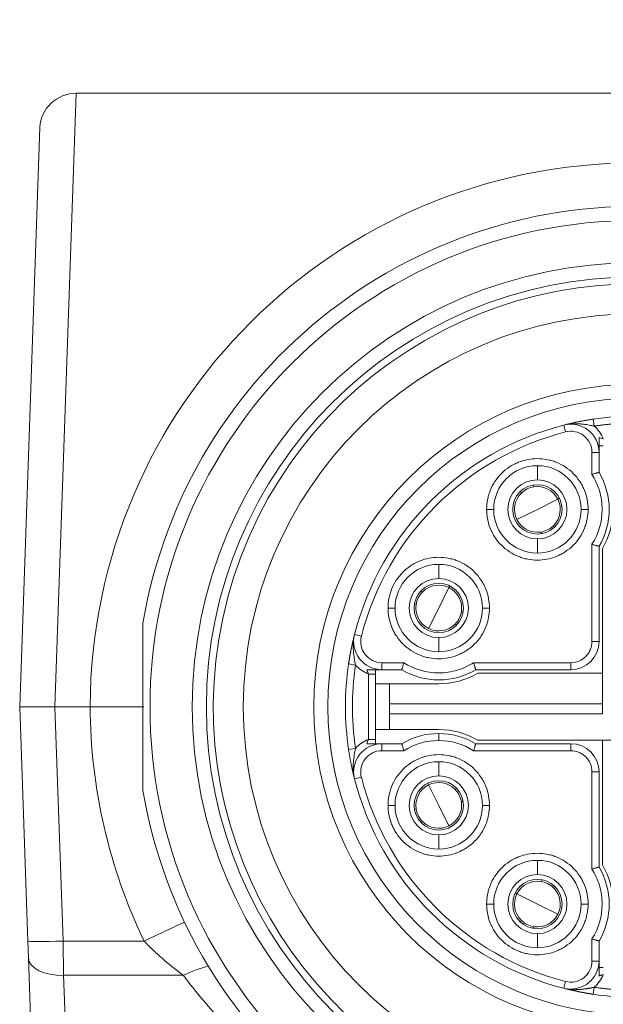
# Model space of a CAD drawing. Header units: millimetres. Extents: x 4 to 837, y 5 to 589.
# Tile 118 of 164: x 670 to 678, y 270 to 284. Entities that reach past the tile are written whole.
import ezdxf

# ---------------------------------------------------------------- set-up
doc = ezdxf.new("R2010")
doc.units = ezdxf.units.MM
doc.layers.add('1', color=7, linetype='Continuous', true_color=0xffffff)
doc.styles.add('ideas_simplex', font='simplex.shx')
doc.dimstyles.get("Standard").update_dxf_attribs({"dimtxt": 0.18, "dimasz": 0.18, "dimexe": 0.18, "dimexo": 0.0625, "dimgap": 0.09, "dimtad": 0, "dimtih": 1, "dimtoh": 1, "dimdec": 4, "dimzin": 0, "dimdsep": 46, "dimtxsty": 'Standard', "dimcen": 0.09, "dimadec": 0, "dimazin": 0, "dimtfac": 1, "dimtdec": 4, "dimtofl": 0, "dimtmove": 0, "dimatfit": 3, "dimfxl": 1, "dimtolj": 1, "dimtzin": 0, "dimarcsym": 0})

# ---------------------------------------------------------------- blocks, each defined once
blk = doc.blocks.new('_U11')
at = {"layer": '1', "color": 152, "lineweight": 13}
for p, q in [((686.391509, 321.859267), (606.996155, 321.859267)), ((658.921021, 247.859267), (606.996155, 247.859267))]:
    blk.add_line(p, q, dxfattribs=at)
at = {"layer": '1', "color": 27, "lineweight": 13}
blk.add_line((608.996155, 321.859267), (608.996155, 247.859267), dxfattribs=at)
at = {"layer": '1', "color": 87, "lineweight": 25}
for p, q in [((607.496155, 293.446767), (601.871155, 293.446767)), ((601.871155, 293.446767), (601.871155, 291.946767)), ((607.496155, 291.946767), (607.496155, 293.446767)), ((601.871155, 277.771767), (601.871155, 276.271767)), ((607.496155, 276.271767), (607.496155, 277.771767)), ((601.871155, 276.271767), (607.496155, 276.271767))]:
    blk.add_line(p, q, dxfattribs=at)
at = {"layer": '1', "color": 27, "lineweight": 18}
for points in [[(608.996155, 321.859267), (609.525136, 318.859269), (608.467174, 318.859265)], [(608.996155, 247.859267), (608.467174, 250.859265), (609.525136, 250.859269)]]:
    blk.add_solid(points, dxfattribs=at)
at = {"layer": '1', "color": 87, "linetype": 'Continuous', "lineweight": 25, "char_height": 3, "attachment_point": 7, "rotation": 90, "line_spacing_factor": 1.204819, "style": 'ideas_simplex'}
for s, insert in [('\\W1.2715;2.913', (607.342655, 277.719267)), ('\\W1.1250;74', (600.030155, 282.174267))]:
    blk.add_mtext(s, dxfattribs=dict(at, insert=insert))

msp = doc.modelspace()

# ---------------------------------------------------------------- linework, layer by layer
at = {"layer": '1', "color": 27, "linetype": 'Continuous', "lineweight": 13}
for p, q in [((670.695, 283.197), (670.391, 274.493)), ((670.391, 274.493), (670.507, 271.167)), ((670.507, 271.167), (671.658, 271.167)), ((670.507, 271.167), (670.516, 270.682)), ((672.215, 270.682), (670.516, 270.682)), ((670.516, 270.682), (670.629, 267.262))]:
    msp.add_line(p, q, dxfattribs=at)
at = {"layer": '1', "color": 27, "linetype": 'Continuous', "lineweight": 18}
for p, q in [((670.695, 283.197), (707.088, 283.197)), ((669.892, 274.493), (670.179, 282.713)), ((670.008, 271.167), (669.892, 274.493)), ((669.892, 274.493), (670.391, 274.493)), ((670.391, 274.493), (670.892, 274.493)), ((670.016, 270.924), (670.008, 271.167)), ((670.13, 267.676), (670.016, 270.924))]:
    msp.add_line(p, q, dxfattribs=at)
at = {"layer": '1', "color": 163, "linetype": 'Continuous', "lineweight": 13}
for p, q in [((677.617, 278.489), (677.642, 278.392)), ((677.717, 278.506), (677.717, 278.502)), ((678.117, 278.102), (678.017, 278.102)), ((678.017, 277.789), (678.017, 278.102)), ((677.242, 277.713), (677.242, 277.913)), ((676.522, 277.293), (676.622, 277.293)), ((677.962, 277.293), (677.862, 277.293)), ((677.242, 276.873), (677.242, 276.673)), ((678.017, 275.418), (678.017, 276.798)), ((675.842, 276.313), (675.842, 276.513)), ((675.122, 275.893), (675.222, 275.893)), ((676.562, 275.893), (676.462, 275.893)), ((674.646, 275.518), (674.743, 275.493)), ((675.842, 275.473), (675.842, 275.273)), ((678.017, 275.418), (678.117, 275.418)), ((675.033, 275.118), (675.346, 275.118)), ((675.033, 275.018), (675.033, 275.118)), ((676.337, 275.118), (677.717, 275.118)), ((677.717, 275.018), (677.717, 275.118)), ((674.842, 274.03), (674.842, 274.957)), ((675.842, 274.113), (675.842, 274.013)), ((675.033, 273.968), (675.033, 273.868)), ((677.717, 273.868), (677.717, 273.968)), ((675.346, 273.868), (675.033, 273.868)), ((677.717, 273.868), (676.337, 273.868)), ((675.842, 273.513), (675.842, 273.713)), ((678.017, 272.189), (678.017, 273.568)), ((678.117, 273.568), (678.017, 273.568)), ((674.646, 273.469), (674.743, 273.494)), ((675.122, 273.093), (675.222, 273.093)), ((676.562, 273.093), (676.462, 273.093)), ((675.842, 272.673), (675.842, 272.473)), ((677.242, 272.113), (677.242, 272.313)), ((676.522, 271.693), (676.622, 271.693)), ((677.962, 271.693), (677.862, 271.693)), ((677.242, 271.273), (677.242, 271.073)), ((678.017, 270.885), (678.017, 271.198)), ((678.117, 270.885), (678.017, 270.885)), ((677.617, 270.498), (677.642, 270.595))]:
    msp.add_line(p, q, dxfattribs=at)
at = {"layer": '1', "color": 163, "linetype": 'Continuous', "lineweight": 18}
for p, q in [((678.05, 278.475), (678.035, 278.574)), ((678.117, 277.818), (678.117, 278.102)), ((678.117, 275.418), (678.117, 276.769)), ((674.561, 275.1), (674.66, 275.085)), ((674.842, 274.957), (674.942, 274.957)), ((674.942, 274.03), (674.942, 274.957)), ((675.033, 275.018), (675.317, 275.018)), ((676.366, 275.018), (677.717, 275.018)), ((674.842, 274.03), (674.942, 274.03)), ((675.317, 273.968), (675.033, 273.968)), ((677.717, 273.968), (676.366, 273.968)), ((674.561, 273.887), (674.66, 273.902)), ((678.117, 272.218), (678.117, 273.568)), ((678.117, 270.885), (678.117, 271.169)), ((678.035, 270.413), (678.05, 270.512))]:
    msp.add_line(p, q, dxfattribs=at)
at = {"layer": '1', "color": 30, "linetype": 'Continuous', "lineweight": 13}
for p, q in [((677.242, 277.293), (677.532, 277.439)), ((677.242, 277.293), (676.951, 277.148)), ((675.842, 275.893), (675.987, 276.184)), ((675.842, 275.893), (675.696, 275.603)), ((675.842, 273.093), (675.696, 273.384)), ((675.842, 273.093), (675.987, 272.803)), ((677.242, 271.693), (676.951, 271.839)), ((677.242, 271.693), (677.532, 271.548))]:
    msp.add_line(p, q, dxfattribs=at)
at = {"layer": '1', "color": 30, "linetype": 'Continuous', "lineweight": 18}
for p, q in [((677.532, 277.439), (677.555, 277.45)), ((675.987, 276.184), (675.998, 276.206)), ((675.696, 273.384), (675.685, 273.406)), ((676.951, 271.839), (676.928, 271.85))]:
    msp.add_line(p, q, dxfattribs=at)
at = {"layer": '1', "color": 4, "linetype": 'Continuous', "lineweight": 18}
for p, q in [((678.167, 276.739), (678.167, 274.393)), ((676.396, 274.968), (678.167, 274.968)), ((675.142, 274.818), (674.942, 274.818)), ((675.142, 274.533), (675.142, 274.818)), ((675.142, 274.818), (675.842, 274.818)), ((675.142, 274.533), (675.142, 274.393)), ((678.167, 274.533), (675.142, 274.533)), ((675.142, 274.393), (675.142, 274.168)), ((675.142, 274.393), (678.167, 274.393)), ((674.942, 274.168), (675.142, 274.168)), ((675.142, 274.168), (675.842, 274.168)), ((676.396, 274.018), (678.741, 274.018)), ((678.167, 272.248), (678.167, 274.018))]:
    msp.add_line(p, q, dxfattribs=at)
at = {"layer": '1', "color": 27, "linetype": 'Continuous', "lineweight": 13}
msp.add_circle((678.642, 274.493), 6.9, dxfattribs=at)
at = {"layer": '1', "color": 27, "linetype": 'Continuous', "lineweight": 18}
for radius in [6.3, 6.1, 5.575, 4.575, 4.375]:
    msp.add_circle((678.642, 274.493), radius, dxfattribs=at)
at = {"layer": '1', "color": 27, "linetype": 'Continuous', "lineweight": 13}
for centre, radius, start, end in [((678.642, 274.459), 7.75, 0.258, 179.742), ((678.642, 274.493), 6, 75, 345), ((678.642, 274.528), 7.75, 180.258, 205.7018)]:
    msp.add_arc(centre, radius, start, end, dxfattribs=at)
at = {"layer": '1', "color": 27, "linetype": 'Continuous', "lineweight": 18}
msp.add_arc((678.642, 274.493), 7.1, 189.6276, 170.3724, dxfattribs=at)
at = {"layer": '1', "color": 163, "linetype": 'Continuous', "lineweight": 18}
for centre, radius, start, end in [((678.642, 274.493), 4.125, 90, 98.4568), ((678.642, 274.493), 4.125, 104.3782, 165.6218), ((677.717, 278.102), 0.4, 360, 104.3782), ((677.242, 277.293), 0.62, 90, 180), ((677.242, 277.293), 0.62, 0, 90), ((677.242, 277.293), 1.02, 329.0753, 30.9247), ((677.242, 277.293), 0.42, 90, 270), ((677.242, 277.293), 0.35, 90, 270), ((677.242, 277.293), 0.42, 270, 90), ((677.242, 277.293), 0.35, 270, 90), ((677.242, 277.293), 0.62, 180, 270), ((677.242, 277.293), 0.62, 270, 0), ((675.842, 275.893), 0.62, 90, 180), ((675.842, 275.893), 0.62, 0, 90), ((675.842, 275.893), 0.42, 90, 270), ((675.842, 275.893), 0.35, 90, 270), ((675.842, 275.893), 0.42, 270, 90), ((675.842, 275.893), 0.35, 270, 90), ((675.842, 275.893), 0.62, 180, 270), ((675.842, 275.893), 0.62, 270, 0), ((675.033, 275.418), 0.4, 165.6218, 270), ((677.717, 275.418), 0.4, 270, 360), ((678.642, 274.493), 4.125, 171.5432, 188.4568), ((675.842, 275.893), 1.02, 239.0753, 300.9247), ((675.842, 273.093), 1.02, 90, 120.9247), ((675.842, 273.093), 1.02, 59.0753, 90), ((675.033, 273.568), 0.4, 90, 194.3782), ((677.717, 273.568), 0.4, 360, 90), ((675.842, 273.093), 0.62, 90, 180), ((675.842, 273.093), 0.62, 0, 90), ((678.642, 274.493), 4.125, 194.3782, 255.6218), ((675.842, 273.093), 0.42, 90, 270), ((675.842, 273.093), 0.35, 90, 270), ((675.842, 273.093), 0.42, 270, 90), ((675.842, 273.093), 0.35, 270, 90), ((675.842, 273.093), 0.62, 180, 270), ((675.842, 273.093), 0.62, 270, 0), ((677.242, 271.693), 0.62, 90, 180), ((677.242, 271.693), 0.62, 0, 90), ((677.242, 271.693), 1.02, 329.0753, 30.9247), ((677.242, 271.693), 0.42, 90, 270), ((677.242, 271.693), 0.35, 90, 270), ((677.242, 271.693), 0.42, 270, 90), ((677.242, 271.693), 0.35, 270, 90), ((677.242, 271.693), 0.62, 180, 270), ((677.242, 271.693), 0.62, 270, 0), ((677.717, 270.885), 0.4, 270, 360), ((677.717, 270.885), 0.4, 255.6218, 270), ((678.642, 274.493), 4.125, 261.5432, 270)]:
    msp.add_arc(centre, radius, start, end, dxfattribs=at)
at = {"layer": '1', "color": 163, "linetype": 'Continuous', "lineweight": 13}
for centre, radius, start, end in [((678.642, 274.493), 4.025, 104.3782, 165.6218), ((677.717, 278.102), 0.3, 360, 104.3782), ((675.033, 273.568), 0.3, 90, 194.3782), ((678.642, 274.493), 4.025, 194.3782, 255.6218)]:
    msp.add_arc(centre, radius, start, end, dxfattribs=at)
at = {"layer": '1', "color": 30, "linetype": 'Continuous', "lineweight": 18}
for centre, start, end in [((677.242, 277.293), 98.6448, 134.4853), ((677.242, 277.293), 26.5651, 98.6448), ((677.242, 277.293), 134.4853, 206.5651), ((677.242, 277.293), 314.4853, 26.5651), ((677.242, 277.293), 206.5651, 278.6448), ((677.242, 277.293), 278.6448, 314.4853), ((675.842, 275.893), 63.4349, 135.5147), ((675.842, 275.893), 135.5147, 171.3552), ((675.842, 275.893), 351.3552, 63.4349), ((675.842, 275.893), 171.3552, 243.4349), ((675.842, 275.893), 315.5147, 351.3552), ((675.842, 275.893), 243.4349, 315.5147), ((675.842, 273.093), 44.4853, 116.5651), ((675.842, 273.093), 116.5651, 188.6448), ((675.842, 273.093), 8.6448, 44.4853), ((675.842, 273.093), 296.5651, 8.6448), ((675.842, 273.093), 188.6448, 224.4853), ((675.842, 273.093), 224.4853, 296.5651), ((677.242, 271.693), 81.3552, 153.4349), ((677.242, 271.693), 45.5147, 81.3552), ((677.242, 271.693), 333.4349, 45.5147), ((677.242, 271.693), 153.4349, 225.5147), ((677.242, 271.693), 225.5147, 261.3552), ((677.242, 271.693), 261.3552, 333.4349)]:
    msp.add_arc(centre, 0.325, start, end, dxfattribs=at)
at = {"layer": '1', "color": 4, "linetype": 'Continuous', "lineweight": 18}
for centre, start, end in [((677.217, 277.293), 329.7274, 360), ((675.842, 275.918), 270, 300.2726), ((675.842, 273.068), 59.7274, 90), ((677.217, 271.693), 360, 30.2726)]:
    msp.add_arc(centre, 1.1, start, end, dxfattribs=at)
at = {"layer": '1', "color": 27, "linetype": 'Continuous', "lineweight": 18}
msp.add_ellipse((670.679, 282.713), major_axis=(-0.467, -0.19), ratio=0.954432, start_param=4.309403, end_param=5.878982, dxfattribs=at)
at = {"layer": '1', "color": 27, "linetype": 'Continuous', "lineweight": 13}
for centre, major_axis, ratio, start_param, end_param in [((671.658, 271.132), (-0.901, -0.434), 0.03145, 4.004741, 4.697253), ((670.507, 271.185), (-0.5, -0.017), 0.034878, 0, 1.569578), ((670.516, 270.942), (-0.5, -0.017), 0.520272, 0, 1.55263), ((672.215, 270.161), (0.829, 0.559), 0.4511, 0.852454, 1.275562)]:
    msp.add_ellipse(centre, major_axis=major_axis, ratio=ratio, start_param=start_param, end_param=end_param, dxfattribs=at)
at = {"layer": '1', "color": 163, "linetype": 'Continuous', "lineweight": 18}
for points, knots in [([(677.617, 278.489), (677.624, 278.491), (677.639, 278.495), (677.66, 278.5), (677.68, 278.505), (677.699, 278.509), (677.718, 278.514), (677.735, 278.518), (677.752, 278.521), (677.768, 278.525), (677.783, 278.528), (677.796, 278.531), (677.812, 278.534), (677.829, 278.538), (677.849, 278.542), (677.868, 278.545), (677.887, 278.549), (677.906, 278.552), (677.925, 278.556), (677.944, 278.559), (677.962, 278.562), (677.981, 278.565), (677.999, 278.568), (678.017, 278.571), (678.029, 278.573), (678.035, 278.574)], [0, 0, 0, 0, 0.059317, 0.115844, 0.169584, 0.220541, 0.268722, 0.314133, 0.356781, 0.396676, 0.43383, 0.468256, 0.499972, 0.546812, 0.592509, 0.637114, 0.680683, 0.723276, 0.764957, 0.805793, 0.845858, 0.885228, 0.923985, 0.962213, 1, 1, 1, 1]), ([(677.717, 278.506), (677.717, 278.506), (677.717, 278.506), (677.717, 278.506), (677.717, 278.506), (677.717, 278.506), (677.717, 278.506), (677.718, 278.506), (677.72, 278.506), (677.723, 278.507), (677.73, 278.507), (677.744, 278.508), (677.771, 278.509), (677.805, 278.509), (677.84, 278.507), (677.869, 278.504), (677.901, 278.501), (677.937, 278.496), (677.976, 278.489), (678.008, 278.483), (678.029, 278.479), (678.039, 278.477), (678.045, 278.476), (678.047, 278.475), (678.049, 278.475), (678.05, 278.475)], [0, 0, 0, 0, 0.000142, 0.000283, 0.000567, 0.001134, 0.002267, 0.004533, 0.009062, 0.018107, 0.036142, 0.071991, 0.142847, 0.281165, 0.376962, 0.46416, 0.543496, 0.66676, 0.784155, 0.895314, 0.948474, 0.974441, 0.987272, 0.993649, 1, 1, 1, 1]), ([(678.017, 277.789), (678.023, 277.791), (678.029, 277.793), (678.042, 277.797), (678.048, 277.798), (678.06, 277.802), (678.066, 277.803), (678.077, 277.807), (678.082, 277.808), (678.091, 277.811), (678.095, 277.812), (678.103, 277.814), (678.106, 277.815), (678.111, 277.816), (678.113, 277.817), (678.116, 277.817), (678.117, 277.818), (678.117, 277.818)], [0, 0, 0, 0, 0.12517, 0.12517, 0.25034, 0.25034, 0.37551, 0.37551, 0.500679, 0.500679, 0.625849, 0.625849, 0.751019, 0.751019, 0.876189, 0.876189, 1, 1, 1, 1]), ([(678.017, 276.798), (678.023, 276.796), (678.029, 276.794), (678.042, 276.79), (678.048, 276.788), (678.06, 276.785), (678.066, 276.783), (678.077, 276.78), (678.082, 276.779), (678.091, 276.776), (678.095, 276.775), (678.103, 276.773), (678.106, 276.772), (678.111, 276.771), (678.113, 276.77), (678.116, 276.769), (678.117, 276.769), (678.117, 276.769)], [0, 0, 0, 0, 0.12517, 0.12517, 0.25034, 0.25034, 0.37551, 0.37551, 0.500679, 0.500679, 0.625849, 0.625849, 0.751019, 0.751019, 0.876189, 0.876189, 1, 1, 1, 1]), ([(674.561, 275.1), (674.562, 275.103), (674.563, 275.11), (674.564, 275.12), (674.566, 275.129), (674.567, 275.139), (674.569, 275.149), (674.571, 275.159), (674.572, 275.169), (674.574, 275.179), (674.576, 275.19), (674.577, 275.2), (674.579, 275.21), (674.581, 275.22), (674.583, 275.23), (674.585, 275.241), (674.587, 275.251), (674.589, 275.262), (674.591, 275.272), (674.593, 275.283), (674.595, 275.293), (674.597, 275.304), (674.599, 275.314), (674.602, 275.329), (674.606, 275.347), (674.611, 275.37), (674.616, 275.395), (674.623, 275.423), (674.63, 275.453), (674.637, 275.485), (674.643, 275.506), (674.646, 275.518)], [0, 0, 0, 0, 0.020548, 0.041216, 0.062019, 0.082972, 0.104088, 0.125381, 0.146866, 0.168555, 0.19046, 0.212594, 0.23497, 0.257598, 0.28049, 0.303656, 0.327108, 0.350855, 0.374907, 0.399274, 0.423963, 0.448985, 0.474347, 0.500057, 0.551029, 0.608744, 0.673259, 0.744616, 0.822843, 0.907966, 1, 1, 1, 1]), ([(674.66, 275.085), (674.649, 275.143), (674.636, 275.209), (674.625, 275.329), (674.625, 275.38), (674.63, 275.431)], [0, 0, 0, 0, 0.60877, 0.60877, 1, 1, 1, 1]), ([(675.346, 275.118), (675.344, 275.112), (675.342, 275.106), (675.338, 275.093), (675.337, 275.087), (675.333, 275.075), (675.332, 275.069), (675.328, 275.058), (675.327, 275.053), (675.324, 275.044), (675.323, 275.039), (675.321, 275.032), (675.32, 275.029), (675.319, 275.024), (675.318, 275.022), (675.318, 275.019), (675.317, 275.018), (675.317, 275.018)], [0, 0, 0, 0, 0.12517, 0.12517, 0.25034, 0.25034, 0.37551, 0.37551, 0.500679, 0.500679, 0.625849, 0.625849, 0.751019, 0.751019, 0.876189, 0.876189, 1, 1, 1, 1]), ([(676.366, 275.018), (676.366, 275.019), (676.365, 275.019), (676.365, 275.022), (676.364, 275.024), (676.363, 275.029), (676.362, 275.032), (676.36, 275.039), (676.359, 275.044), (676.356, 275.053), (676.355, 275.058), (676.351, 275.069), (676.35, 275.075), (676.346, 275.087), (676.345, 275.093), (676.341, 275.106), (676.339, 275.112), (676.337, 275.118)], [0, 0, 0, 0, 0.120316, 0.120316, 0.245985, 0.245985, 0.371654, 0.371654, 0.497324, 0.497324, 0.622993, 0.622993, 0.748662, 0.748662, 0.874331, 0.874331, 1, 1, 1, 1]), ([(674.82, 275.018), (674.857, 275.018), (674.893, 275.018), (674.946, 275.018), (674.964, 275.018), (674.999, 275.018), (675.016, 275.018), (675.033, 275.018)], [0, 0, 0, 0, 0.5, 0.5, 0.75, 0.75, 1, 1, 1, 1]), ([(674.82, 273.968), (674.857, 273.968), (674.893, 273.968), (674.946, 273.968), (674.964, 273.968), (674.999, 273.968), (675.016, 273.968), (675.033, 273.968)], [0, 0, 0, 0, 0.5, 0.5, 0.75, 0.75, 1, 1, 1, 1]), ([(675.346, 273.868), (675.344, 273.875), (675.342, 273.881), (675.338, 273.894), (675.337, 273.9), (675.333, 273.912), (675.332, 273.918), (675.328, 273.929), (675.327, 273.934), (675.324, 273.943), (675.323, 273.947), (675.321, 273.955), (675.32, 273.958), (675.319, 273.963), (675.318, 273.965), (675.318, 273.968), (675.317, 273.968), (675.317, 273.968)], [0, 0, 0, 0, 0.125169, 0.125169, 0.250337, 0.250337, 0.375506, 0.375506, 0.500675, 0.500675, 0.625843, 0.625843, 0.751012, 0.751012, 0.876181, 0.876181, 1, 1, 1, 1]), ([(676.337, 273.868), (676.339, 273.875), (676.341, 273.881), (676.345, 273.894), (676.346, 273.9), (676.35, 273.912), (676.351, 273.918), (676.355, 273.929), (676.356, 273.934), (676.359, 273.943), (676.36, 273.947), (676.362, 273.955), (676.363, 273.958), (676.364, 273.963), (676.365, 273.965), (676.365, 273.968), (676.366, 273.968), (676.366, 273.968)], [0, 0, 0, 0, 0.125168, 0.125168, 0.250336, 0.250336, 0.375504, 0.375504, 0.500672, 0.500672, 0.62584, 0.62584, 0.751008, 0.751008, 0.876177, 0.876177, 1, 1, 1, 1]), ([(674.646, 273.469), (674.644, 273.476), (674.64, 273.491), (674.635, 273.512), (674.63, 273.532), (674.626, 273.551), (674.621, 273.57), (674.617, 273.587), (674.614, 273.604), (674.61, 273.62), (674.607, 273.634), (674.604, 273.648), (674.601, 273.664), (674.597, 273.681), (674.593, 273.701), (674.59, 273.72), (674.586, 273.739), (674.583, 273.758), (674.579, 273.777), (674.576, 273.796), (674.573, 273.814), (674.57, 273.832), (674.567, 273.851), (674.564, 273.869), (674.562, 273.881), (674.561, 273.887)], [0, 0, 0, 0, 0.059317, 0.115844, 0.169584, 0.220541, 0.268722, 0.314133, 0.356781, 0.396676, 0.43383, 0.468256, 0.499972, 0.546812, 0.592509, 0.637114, 0.680683, 0.723276, 0.764957, 0.805793, 0.845858, 0.885228, 0.923985, 0.962213, 1, 1, 1, 1]), ([(674.646, 273.469), (674.625, 273.549), (674.623, 273.632), (674.635, 273.778), (674.649, 273.844), (674.66, 273.902)], [0, 0, 0, 0, 0.5, 0.5, 1, 1, 1, 1]), ([(678.017, 272.189), (678.023, 272.191), (678.029, 272.193), (678.042, 272.197), (678.048, 272.198), (678.06, 272.202), (678.066, 272.203), (678.077, 272.207), (678.082, 272.208), (678.091, 272.211), (678.095, 272.212), (678.103, 272.214), (678.106, 272.215), (678.111, 272.216), (678.113, 272.217), (678.116, 272.217), (678.117, 272.218), (678.117, 272.218)], [0, 0, 0, 0, 0.12517, 0.12517, 0.25034, 0.25034, 0.37551, 0.37551, 0.500679, 0.500679, 0.625849, 0.625849, 0.751019, 0.751019, 0.876189, 0.876189, 1, 1, 1, 1]), ([(678.017, 271.198), (678.023, 271.196), (678.029, 271.194), (678.042, 271.19), (678.048, 271.188), (678.06, 271.185), (678.066, 271.183), (678.077, 271.18), (678.082, 271.179), (678.091, 271.176), (678.095, 271.175), (678.103, 271.173), (678.106, 271.172), (678.111, 271.171), (678.113, 271.17), (678.116, 271.169), (678.117, 271.169), (678.117, 271.169)], [0, 0, 0, 0, 0.12517, 0.12517, 0.25034, 0.25034, 0.37551, 0.37551, 0.500679, 0.500679, 0.625849, 0.625849, 0.751019, 0.751019, 0.876189, 0.876189, 1, 1, 1, 1]), ([(678.117, 270.672), (678.117, 270.709), (678.117, 270.745), (678.117, 270.798), (678.117, 270.816), (678.117, 270.851), (678.117, 270.868), (678.117, 270.885)], [0, 0, 0, 0, 0.5, 0.5, 0.75, 0.75, 1, 1, 1, 1]), ([(678.035, 270.413), (678.032, 270.414), (678.025, 270.415), (678.015, 270.416), (678.005, 270.418), (677.996, 270.419), (677.986, 270.421), (677.976, 270.423), (677.966, 270.424), (677.956, 270.426), (677.945, 270.428), (677.935, 270.429), (677.925, 270.431), (677.915, 270.433), (677.904, 270.435), (677.894, 270.437), (677.884, 270.439), (677.873, 270.441), (677.863, 270.443), (677.852, 270.445), (677.842, 270.447), (677.831, 270.449), (677.82, 270.451), (677.806, 270.454), (677.788, 270.458), (677.765, 270.463), (677.74, 270.468), (677.712, 270.474), (677.682, 270.481), (677.65, 270.489), (677.629, 270.495), (677.617, 270.498)], [0, 0, 0, 0, 0.020548, 0.041216, 0.062019, 0.082972, 0.104088, 0.125381, 0.146866, 0.168555, 0.19046, 0.212594, 0.23497, 0.257598, 0.28049, 0.303656, 0.327108, 0.350855, 0.374907, 0.399274, 0.423963, 0.448985, 0.474347, 0.500057, 0.551029, 0.608744, 0.673259, 0.744616, 0.822843, 0.907966, 1, 1, 1, 1])]:
    msp.add_open_spline(points, degree=3, knots=knots, dxfattribs=at)
at = {"layer": '1', "color": 163, "linetype": 'Continuous', "lineweight": 13}
for points, weights in [([(678.05, 278.475), (678.246, 278.504), (678.443, 278.518), (678.642, 278.518)], [1, 0.998185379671, 0.998185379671, 1]), ([(679.233, 270.512), (678.84, 270.454), (678.443, 270.454), (678.05, 270.512)], [1, 0.9927513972, 0.9927513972, 1])]:
    msp.add_rational_spline(points, weights, degree=3, dxfattribs=at)
at = {"layer": '1', "color": 163, "linetype": 'Continuous', "lineweight": 18}
for points in [[(678.05, 278.475), (678.106, 278.424), (678.149, 278.364), (678.178, 278.293)], [(678.178, 278.293), (678.158, 278.3), (678.137, 278.307), (678.117, 278.315)], [(678.117, 278.193), (678.137, 278.193), (678.157, 278.193), (678.178, 278.193)], [(674.842, 274.957), (674.771, 274.986), (674.711, 275.029), (674.66, 275.085)], [(674.942, 274.957), (674.942, 274.978), (674.942, 274.998), (674.942, 275.018)], [(674.66, 273.902), (674.711, 273.958), (674.771, 274.001), (674.842, 274.03)], [(674.842, 274.03), (674.835, 274.01), (674.828, 273.989), (674.82, 273.968)], [(674.942, 273.968), (674.942, 273.989), (674.942, 274.009), (674.942, 274.03)], [(675.842, 274.013), (675.662, 274.013), (675.497, 273.965), (675.346, 273.868)], [(676.337, 273.868), (676.186, 273.965), (676.021, 274.013), (675.842, 274.013)], [(678.178, 270.793), (678.157, 270.793), (678.137, 270.793), (678.117, 270.793)], [(678.178, 270.693), (678.149, 270.623), (678.106, 270.563), (678.05, 270.512)]]:
    msp.add_open_spline(points, degree=3, dxfattribs=at)
at = {"layer": '1', "color": 163, "linetype": 'Continuous', "lineweight": 18, "extrusion": (-6.80765e-08, -1.26463e-14, -1)}
msp.add_open_spline([(678.117, 278.315), (678.117, 278.278), (678.117, 278.242), (678.117, 278.189), (678.117, 278.171), (678.117, 278.136), (678.117, 278.119), (678.117, 278.102)], degree=3, knots=[0, 0, 0, 0, 0.5, 0.5, 0.75, 0.75, 1, 1, 1, 1], dxfattribs=at)
at = {"layer": '1', "color": 163, "linetype": 'Continuous', "lineweight": 13}
for points, knots in [([(676.522, 277.293), (676.522, 277.339), (676.528, 277.407), (676.544, 277.472), (676.556, 277.516), (676.563, 277.535), (676.608, 277.651), (676.662, 277.732), (676.767, 277.838), (676.824, 277.884), (676.887, 277.921), (676.931, 277.943), (676.955, 277.954), (677.061, 277.997), (677.15, 278.013), (677.287, 278.013), (677.354, 278.007), (677.42, 277.991), (677.464, 277.979), (677.484, 277.972), (677.599, 277.926), (677.681, 277.873), (677.786, 277.768), (677.832, 277.711), (677.869, 277.648), (677.892, 277.604), (677.903, 277.58), (677.945, 277.474), (677.962, 277.385), (677.962, 277.293)], [0, 0, 0, 0, 0.0625, 0.09375, 0.09375, 0.125, 0.125, 0.25, 0.25, 0.3125, 0.34375, 0.34375, 0.375, 0.375, 0.5, 0.5, 0.5625, 0.59375, 0.59375, 0.625, 0.625, 0.75, 0.75, 0.8125, 0.84375, 0.84375, 0.875, 0.875, 1, 1, 1, 1]), ([(678.017, 276.798), (678.113, 276.949), (678.161, 277.115), (678.162, 277.338), (678.158, 277.382), (678.145, 277.47), (678.135, 277.516), (678.098, 277.639), (678.063, 277.717), (678.017, 277.789)], [0, 0, 0, 0, 0.5, 0.5, 0.625, 0.625, 0.75, 0.75, 1, 1, 1, 1]), ([(677.962, 277.293), (677.962, 277.248), (677.955, 277.18), (677.939, 277.115), (677.927, 277.071), (677.92, 277.051), (677.875, 276.936), (677.821, 276.854), (677.716, 276.749), (677.659, 276.703), (677.596, 276.666), (677.552, 276.643), (677.528, 276.632), (677.422, 276.59), (677.333, 276.574), (677.196, 276.573), (677.129, 276.58), (677.063, 276.596), (677.019, 276.608), (677, 276.615), (676.884, 276.66), (676.802, 276.714), (676.697, 276.819), (676.651, 276.876), (676.614, 276.939), (676.591, 276.983), (676.58, 277.007), (676.538, 277.113), (676.522, 277.202), (676.522, 277.293)], [0, 0, 0, 0, 0.0625, 0.09375, 0.09375, 0.125, 0.125, 0.25, 0.25, 0.3125, 0.34375, 0.34375, 0.375, 0.375, 0.5, 0.5, 0.5625, 0.59375, 0.59375, 0.625, 0.625, 0.75, 0.75, 0.8125, 0.84375, 0.84375, 0.875, 0.875, 1, 1, 1, 1]), ([(675.122, 275.893), (675.122, 275.939), (675.128, 276.007), (675.144, 276.072), (675.156, 276.116), (675.163, 276.135), (675.208, 276.251), (675.262, 276.332), (675.367, 276.438), (675.424, 276.484), (675.487, 276.521), (675.531, 276.543), (675.555, 276.554), (675.661, 276.597), (675.75, 276.613), (675.887, 276.613), (675.954, 276.607), (676.02, 276.591), (676.064, 276.579), (676.084, 276.572), (676.199, 276.526), (676.281, 276.473), (676.386, 276.368), (676.432, 276.311), (676.469, 276.248), (676.492, 276.204), (676.503, 276.18), (676.545, 276.074), (676.562, 275.985), (676.562, 275.893)], [0, 0, 0, 0, 0.0625, 0.09375, 0.09375, 0.125, 0.125, 0.25, 0.25, 0.3125, 0.34375, 0.34375, 0.375, 0.375, 0.5, 0.5, 0.5625, 0.59375, 0.59375, 0.625, 0.625, 0.75, 0.75, 0.8125, 0.84375, 0.84375, 0.875, 0.875, 1, 1, 1, 1]), ([(676.562, 275.893), (676.562, 275.848), (676.555, 275.78), (676.539, 275.715), (676.527, 275.671), (676.52, 275.651), (676.475, 275.536), (676.421, 275.454), (676.316, 275.349), (676.259, 275.303), (676.196, 275.266), (676.152, 275.243), (676.128, 275.232), (676.022, 275.19), (675.933, 275.174), (675.796, 275.173), (675.729, 275.18), (675.663, 275.196), (675.619, 275.208), (675.6, 275.215), (675.484, 275.26), (675.402, 275.314), (675.297, 275.419), (675.251, 275.476), (675.214, 275.539), (675.191, 275.583), (675.18, 275.607), (675.138, 275.713), (675.122, 275.802), (675.122, 275.893)], [0, 0, 0, 0, 0.0625, 0.09375, 0.09375, 0.125, 0.125, 0.25, 0.25, 0.3125, 0.34375, 0.34375, 0.375, 0.375, 0.5, 0.5, 0.5625, 0.59375, 0.59375, 0.625, 0.625, 0.75, 0.75, 0.8125, 0.84375, 0.84375, 0.875, 0.875, 1, 1, 1, 1]), ([(674.743, 275.493), (674.731, 275.449), (674.73, 275.402), (674.748, 275.313), (674.769, 275.27), (674.824, 275.199), (674.86, 275.169), (674.942, 275.129), (674.986, 275.118), (675.033, 275.118)], [0, 0, 0, 0, 0.25, 0.25, 0.5, 0.5, 0.75, 0.75, 1, 1, 1, 1]), ([(677.717, 275.118), (677.799, 275.118), (677.871, 275.149), (677.943, 275.221), (677.962, 275.244), (677.978, 275.27), (677.987, 275.289), (677.992, 275.299), (678.009, 275.343), (678.017, 275.38), (678.017, 275.418)], [0, 0, 0, 0, 0.5, 0.5, 0.625, 0.6875, 0.6875, 0.75, 0.75, 1, 1, 1, 1]), ([(675.346, 275.118), (675.497, 275.022), (675.663, 274.974), (675.886, 274.973), (675.93, 274.977), (676.018, 274.989), (676.064, 275), (676.187, 275.037), (676.265, 275.072), (676.337, 275.118)], [0, 0, 0, 0, 0.5, 0.5, 0.625, 0.625, 0.75, 0.75, 1, 1, 1, 1]), ([(678.017, 273.568), (678.017, 273.651), (677.986, 273.723), (677.914, 273.795), (677.891, 273.814), (677.865, 273.83), (677.846, 273.839), (677.836, 273.844), (677.792, 273.861), (677.755, 273.868), (677.717, 273.868)], [0, 0, 0, 0, 0.5, 0.5, 0.625, 0.6875, 0.6875, 0.75, 0.75, 1, 1, 1, 1]), ([(675.122, 273.093), (675.122, 273.139), (675.128, 273.207), (675.144, 273.272), (675.156, 273.316), (675.163, 273.335), (675.208, 273.451), (675.262, 273.532), (675.367, 273.638), (675.424, 273.684), (675.487, 273.721), (675.531, 273.743), (675.555, 273.754), (675.661, 273.797), (675.75, 273.813), (675.887, 273.813), (675.954, 273.807), (676.02, 273.791), (676.064, 273.779), (676.084, 273.772), (676.199, 273.726), (676.281, 273.673), (676.386, 273.568), (676.432, 273.511), (676.469, 273.448), (676.492, 273.404), (676.503, 273.38), (676.545, 273.274), (676.562, 273.185), (676.562, 273.093)], [0, 0, 0, 0, 0.0625, 0.09375, 0.09375, 0.125, 0.125, 0.25, 0.25, 0.3125, 0.34375, 0.34375, 0.375, 0.375, 0.5, 0.5, 0.5625, 0.59375, 0.59375, 0.625, 0.625, 0.75, 0.75, 0.8125, 0.84375, 0.84375, 0.875, 0.875, 1, 1, 1, 1]), ([(676.562, 273.093), (676.562, 273.048), (676.555, 272.98), (676.539, 272.915), (676.527, 272.871), (676.52, 272.851), (676.475, 272.736), (676.421, 272.654), (676.316, 272.549), (676.259, 272.503), (676.196, 272.466), (676.152, 272.443), (676.128, 272.432), (676.022, 272.39), (675.933, 272.374), (675.796, 272.373), (675.729, 272.38), (675.663, 272.396), (675.619, 272.408), (675.6, 272.415), (675.484, 272.46), (675.402, 272.514), (675.297, 272.619), (675.251, 272.676), (675.214, 272.739), (675.191, 272.783), (675.18, 272.807), (675.138, 272.913), (675.122, 273.002), (675.122, 273.093)], [0, 0, 0, 0, 0.0625, 0.09375, 0.09375, 0.125, 0.125, 0.25, 0.25, 0.3125, 0.34375, 0.34375, 0.375, 0.375, 0.5, 0.5, 0.5625, 0.59375, 0.59375, 0.625, 0.625, 0.75, 0.75, 0.8125, 0.84375, 0.84375, 0.875, 0.875, 1, 1, 1, 1]), ([(676.522, 271.693), (676.522, 271.739), (676.528, 271.807), (676.544, 271.872), (676.556, 271.916), (676.563, 271.935), (676.608, 272.051), (676.662, 272.132), (676.767, 272.238), (676.824, 272.284), (676.887, 272.321), (676.931, 272.343), (676.955, 272.354), (677.061, 272.397), (677.15, 272.413), (677.287, 272.413), (677.354, 272.407), (677.42, 272.391), (677.464, 272.379), (677.484, 272.372), (677.599, 272.326), (677.681, 272.273), (677.786, 272.168), (677.832, 272.111), (677.869, 272.048), (677.892, 272.004), (677.903, 271.98), (677.945, 271.874), (677.962, 271.785), (677.962, 271.693)], [0, 0, 0, 0, 0.0625, 0.09375, 0.09375, 0.125, 0.125, 0.25, 0.25, 0.3125, 0.34375, 0.34375, 0.375, 0.375, 0.5, 0.5, 0.5625, 0.59375, 0.59375, 0.625, 0.625, 0.75, 0.75, 0.8125, 0.84375, 0.84375, 0.875, 0.875, 1, 1, 1, 1]), ([(678.017, 271.198), (678.113, 271.349), (678.161, 271.515), (678.162, 271.738), (678.158, 271.782), (678.145, 271.87), (678.135, 271.916), (678.098, 272.039), (678.063, 272.117), (678.017, 272.189)], [0, 0, 0, 0, 0.5, 0.5, 0.625, 0.625, 0.75, 0.75, 1, 1, 1, 1]), ([(677.962, 271.693), (677.962, 271.648), (677.955, 271.58), (677.939, 271.515), (677.927, 271.471), (677.92, 271.451), (677.875, 271.336), (677.821, 271.254), (677.716, 271.149), (677.659, 271.103), (677.596, 271.066), (677.552, 271.043), (677.528, 271.032), (677.422, 270.99), (677.333, 270.974), (677.196, 270.973), (677.129, 270.98), (677.063, 270.996), (677.019, 271.008), (677, 271.015), (676.884, 271.06), (676.802, 271.114), (676.697, 271.219), (676.651, 271.276), (676.614, 271.339), (676.591, 271.383), (676.58, 271.407), (676.538, 271.513), (676.522, 271.602), (676.522, 271.693)], [0, 0, 0, 0, 0.0625, 0.09375, 0.09375, 0.125, 0.125, 0.25, 0.25, 0.3125, 0.34375, 0.34375, 0.375, 0.375, 0.5, 0.5, 0.5625, 0.59375, 0.59375, 0.625, 0.625, 0.75, 0.75, 0.8125, 0.84375, 0.84375, 0.875, 0.875, 1, 1, 1, 1]), ([(677.642, 270.595), (677.686, 270.583), (677.733, 270.582), (677.822, 270.6), (677.864, 270.621), (677.936, 270.676), (677.966, 270.712), (678.006, 270.794), (678.017, 270.838), (678.017, 270.885)], [0, 0, 0, 0, 0.25, 0.25, 0.5, 0.5, 0.75, 0.75, 1, 1, 1, 1])]:
    msp.add_open_spline(points, degree=3, knots=knots, dxfattribs=at)
at = {"layer": '1', "color": 30, "linetype": 'Continuous', "lineweight": 18}
for points in [[(677.184, 277.632), (677.187, 277.626), (677.19, 277.62), (677.193, 277.615)], [(677.014, 277.525), (677.01, 277.532), (677.007, 277.539), (677.003, 277.546)], [(677.469, 277.062), (677.473, 277.055), (677.476, 277.048), (677.48, 277.041)], [(677.299, 276.955), (677.296, 276.961), (677.293, 276.966), (677.29, 276.972)], [(675.587, 276.132), (675.595, 276.129), (675.602, 276.125), (675.61, 276.121)], [(675.52, 275.942), (675.515, 275.945), (675.509, 275.948), (675.503, 275.951)], [(676.163, 275.845), (676.168, 275.842), (676.174, 275.839), (676.18, 275.836)], [(676.096, 275.654), (676.088, 275.658), (676.081, 275.662), (676.073, 275.666)], [(676.073, 273.321), (676.08, 273.324), (676.086, 273.328), (676.093, 273.331)], [(676.18, 273.151), (676.175, 273.148), (676.169, 273.145), (676.163, 273.142)], [(675.503, 273.036), (675.508, 273.039), (675.514, 273.042), (675.52, 273.045)], [(675.61, 272.866), (675.603, 272.862), (675.597, 272.859), (675.59, 272.856)], [(677.29, 272.015), (677.294, 272.021), (677.297, 272.027), (677.3, 272.034)], [(677.48, 271.948), (677.477, 271.94), (677.473, 271.933), (677.469, 271.925)], [(677.003, 271.439), (677.006, 271.447), (677.01, 271.454), (677.014, 271.462)], [(677.193, 271.372), (677.19, 271.366), (677.186, 271.36), (677.183, 271.353)]]:
    msp.add_open_spline(points, degree=3, dxfattribs=at)
at = {"layer": '1', "color": 27, "linetype": 'Continuous', "lineweight": 18}
for points, knots in [([(671.642, 273.306), (671.642, 273.306), (671.642, 273.307), (671.642, 273.308), (671.642, 273.31), (671.642, 273.314), (671.642, 273.319), (671.642, 273.328), (671.642, 273.333), (671.642, 273.344), (671.642, 273.349), (671.642, 273.366), (671.642, 273.378), (671.642, 273.402), (671.642, 273.414), (671.642, 273.451), (671.642, 273.476), (671.642, 273.526), (671.642, 273.551), (671.642, 273.626), (671.642, 273.677), (671.642, 273.779), (671.642, 273.83), (671.642, 273.983), (671.642, 274.085), (671.642, 274.289), (671.642, 274.493), (671.642, 274.697), (671.642, 274.901), (671.642, 275.003), (671.642, 275.156), (671.642, 275.207), (671.642, 275.283), (671.642, 275.309), (671.642, 275.36), (671.642, 275.385), (671.642, 275.436), (671.642, 275.461), (671.642, 275.512), (671.642, 275.536), (671.642, 275.573), (671.642, 275.585), (671.642, 275.609), (671.642, 275.621), (671.642, 275.638), (671.642, 275.643), (671.642, 275.654), (671.642, 275.659), (671.642, 275.668), (671.642, 275.673), (671.642, 275.677), (671.642, 275.679), (671.642, 275.68), (671.642, 275.681), (671.642, 275.681)], [0, 0, 0, 0, 0.003713, 0.003713, 0.00762, 0.00762, 0.015434, 0.015434, 0.023249, 0.023249, 0.031063, 0.031063, 0.046692, 0.046692, 0.062321, 0.062321, 0.093579, 0.093579, 0.124837, 0.124837, 0.187353, 0.187353, 0.249869, 0.249869, 0.374901, 0.374901, 0.499933, 0.624965, 0.624965, 0.749997, 0.749997, 0.812513, 0.812513, 0.843771, 0.843771, 0.875029, 0.875029, 0.906287, 0.906287, 0.937545, 0.937545, 0.953174, 0.953174, 0.968803, 0.968803, 0.976617, 0.976617, 0.984432, 0.984432, 0.992246, 0.992246, 0.996154, 0.996154, 1, 1, 1, 1]), ([(671.652, 274.493), (671.635, 274.493), (671.617, 274.493), (671.575, 274.493), (671.551, 274.493), (671.513, 274.493), (671.5, 274.493), (671.474, 274.493), (671.46, 274.493), (671.392, 274.493), (671.335, 274.493), (671.259, 274.493), (671.244, 274.493), (671.213, 274.493), (671.197, 274.493), (671.15, 274.493), (671.118, 274.493), (671.023, 274.493), (670.958, 274.493), (670.892, 274.493)], [0, 0, 0, 0, 0.091761, 0.091761, 0.20529, 0.20529, 0.262055, 0.262055, 0.31882, 0.31882, 0.54588, 0.54588, 0.602645, 0.602645, 0.65941, 0.65941, 0.77294, 0.77294, 1, 1, 1, 1])]:
    msp.add_open_spline(points, degree=3, knots=knots, dxfattribs=at)
at = {"layer": '1', "color": 163, "linetype": 'Continuous', "lineweight": 18}
for points, weights in [([(674.66, 273.902), (674.602, 274.295), (674.602, 274.692), (674.66, 275.085)], [1, 0.9927513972, 0.9927513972, 1]), ([(674.82, 275.018), (674.828, 274.998), (674.835, 274.977), (674.842, 274.957)], [0.999999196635, 0.999999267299, 0.999999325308, 0.999999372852]), ([(678.117, 270.672), (678.137, 270.68), (678.158, 270.687), (678.178, 270.693)], [0.999999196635, 0.999999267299, 0.999999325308, 0.999999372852])]:
    msp.add_rational_spline(points, weights, degree=3, dxfattribs=at)
at = {"layer": '1', "color": 27, "linetype": 'Continuous', "lineweight": 13}
for points, knots in [([(672.215, 270.682), (672.168, 270.717), (672.12, 270.754), (672.048, 270.811), (672.025, 270.83), (671.977, 270.87), (671.954, 270.889), (671.884, 270.95), (671.838, 270.992), (671.747, 271.077), (671.702, 271.122), (671.658, 271.167)], [0, 0, 0, 0, 0.25, 0.25, 0.375, 0.375, 0.5, 0.5, 0.75, 0.75, 1, 1, 1, 1]), ([(675.201, 268.307), (675.112, 268.347), (675.024, 268.389), (674.802, 268.498), (674.671, 268.568), (674.412, 268.715), (674.286, 268.791), (674.099, 268.912), (674.006, 268.973), (673.915, 269.037), (673.854, 269.079), (673.824, 269.101), (673.674, 269.21), (673.557, 269.301), (673.215, 269.582), (672.999, 269.782), (672.59, 270.21), (672.396, 270.438), (672.215, 270.682)], [0, 0, 0, 0, 0.075145, 0.075145, 0.190751, 0.190751, 0.306358, 0.306358, 0.364162, 0.393064, 0.393064, 0.421965, 0.421965, 0.537572, 0.537572, 0.768786, 0.768786, 1, 1, 1, 1])]:
    msp.add_open_spline(points, degree=3, knots=knots, dxfattribs=at)
at = {"layer": '1', "color": 163, "linetype": 'Continuous', "lineweight": 18}
msp.add_rational_spline([(678.05, 270.512), (677.992, 270.501), (677.926, 270.488), (677.808, 270.477), (677.759, 270.477), (677.709, 270.482)], [0.999999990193, 0.999999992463, 0.99999999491, 0.999999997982, 0.999999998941, 0.999999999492], degree=3, knots=[0, 0, 0, 0, 0.617046, 0.617046, 1, 1, 1, 1], dxfattribs=at)

# ---------------------------------------------------------------- dimensions: what is measured, and where the dimension line sits
at = {"layer": '1', "color": 87, "linetype": 'Continuous', "lineweight": 25}
dim = msp.add_linear_dim(base=(608.996, 321.859), p1=(662.918, 247.859), p2=(688.892, 321.859), angle=270, text='<>\\P[\\C87;{\\H1.00x;\\Fsimplex.shx;2.913\\Fsimplex.shx;}\\C87; ]', dimstyle='Standard', override={"dimtxt": 3, "dimasz": 3, "dimexe": 2, "dimexo": 2.5, "dimgap": 1.5, "dimtad": 1, "dimtih": 0, "dimtoh": 0, "dimdec": 2, "dimlfac": 1, "dimzin": 8, "dimdsep": 44, "dimlunit": 2, "dimtxsty": 'ideas_simplex', "dimsah": 1, "dimse1": 0, "dimse2": 0, "dimsd1": 0, "dimsd2": 0, "dimclrd": 27, "dimclre": 152, "dimclrt": 87, "dimtol": 0, "dimtm": -0.1, "dimtfac": 0.5, "dimtdec": 2, "dimtofl": 1, "dimtmove": 0, "dimtzin": 8, "dimlwd": 13, "dimlwe": 13}, dxfattribs=at)
dim.commit()
dim.dimension.update_dxf_attribs({"geometry": '_U11', "text_midpoint": (608.996, 284.859), "dimtype": 160})

doc.saveas('drawing.dxf')
